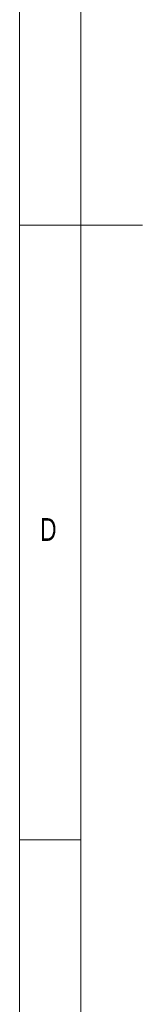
# Model space of a CAD drawing. Header units: millimetres. Extents: x 5 to 415, y 5 to 292.
# Tile 12 of 57: x 5 to 15, y 85 to 165. Entities that reach past the tile are written whole.
import ezdxf

# ---------------------------------------------------------------- set-up
doc = ezdxf.new("R2010")
doc.units = ezdxf.units.MM
doc.styles.add('SLDTEXTSTYLE0', font='TXT', dxfattribs={"width": 0.75})

msp = doc.modelspace()

# ---------------------------------------------------------------- linework, layer by layer
at = {"color": 7, "linetype": 'Continuous', "lineweight": 0}
for p, q in [((5, 292), (5, 5)), ((9.996, 287), (9.996, 10)), ((5, 148.5), (15, 148.5)), ((5, 98.5), (10, 98.5))]:
    msp.add_line(p, q, dxfattribs=at)

# ---------------------------------------------------------------- texts
at = {"color": 7, "linetype": 'Continuous', "lineweight": 0, "insert": (6.667, 124.668), "char_height": 1.852, "attachment_point": 1, "style": 'SLDTEXTSTYLE0'}
msp.add_mtext('D', dxfattribs=at)

doc.saveas('drawing.dxf')
